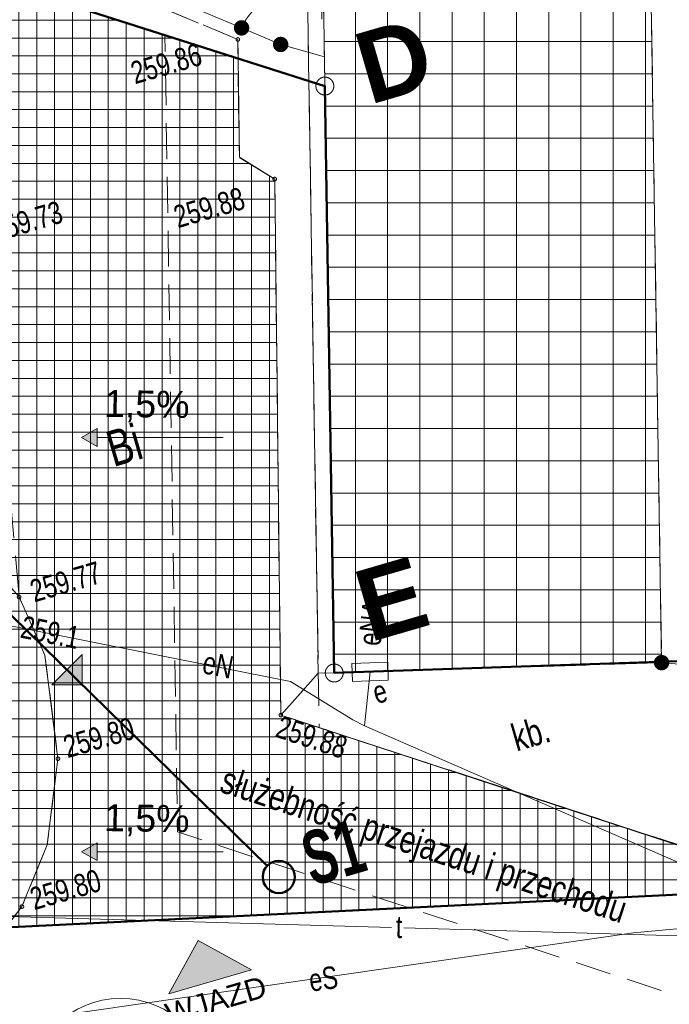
# Model space of a CAD drawing. Header units: millimetres. Extents: x -105537 to 2299296, y -162842 to 175608.
# Tile 21 of 42: x 50024 to 68171, y -16969 to 10511. Entities that reach past the tile are written whole.
import ezdxf
from ezdxf.enums import TextEntityAlignment as Align
from ezdxf.xclip import XClip

# ---------------------------------------------------------------- set-up
doc = ezdxf.new("R2010")
doc.units = ezdxf.units.MM
doc.header["$MEASUREMENT"] = 0
doc.header["$XCLIPFRAME"] = 0
for name, pattern in [('1', [1500, 1000, -500]), ('1053', [2000, 1500, -500]), ('1054', [2000, 1500, -500]), ('2218', [1000, 500, -500])]:
    doc.linetypes.add(name, pattern=pattern)
for name, color, linetype, lineweight in [('199-Z Wymiary i opisy_Nr_pióra__85', 7, 'Continuous', 13), ('A_INSTAL_ELEKTRYCZNE_Nr_pióra__7', 7, 'Continuous', 13), ('Nowe_01-PZT-WYPEŁNIENIA_Nr_pióra__18', 9, 'Continuous', 13), ('Nowe_02-PZT-OBIEKTY_Nr_pióra__1', 7, 'Continuous', 13), ('Nowe_02-PZT-OBIEKTY_Nr_pióra__223', 34, 'Continuous', 50), ('Nowe_199-Z Wymiary i opisy_Nr_pióra__1', 7, 'Continuous', 13), ('Nowe_199-Z Wymiary i opisy_Nr_pióra__203', 7, 'Continuous', 50), ('Nowe_199-Z Wymiary i opisy_Nr_pióra__46', 7, 'Continuous', 15), ('Nowe_A_TER_UZBROJENIE_Nr_pióra__223', 34, 'Continuous', 50), ('Nowe_A_TER_UZBROJENIE_Nr_pióra__7', 7, 'Continuous', 13), ('Nowe_A_WYM_SYTUACJA_Nr_pióra__1', 7, 'Continuous', 13), ('Nowe_A_WYM_SYTUACJA_Nr_pióra__45', 7, 'Continuous', 15), ('Nowe_A_WYM_SYTUACJA_Nr_pióra__85', 7, 'Continuous', 13), ('Wadowice Wałowa mdcp500_2_EGB_Budynek_Nr_pióra__7', 7, 'Continuous', 18), ('Wadowice Wałowa mdcp500_2_EGB_DzialkaEwidencyjna_Nr_pióra__3', 3, 'Continuous', 18), ('Wadowice Wałowa mdcp500_2_EGB_KonturUzytkuGruntowego_Nr_pióra__3', 3, 'Continuous', 18), ('Wadowice Wałowa mdcp500_2_EGB_PunktGraniczny_Nr_pióra__3', 3, 'Continuous', 18), ('Wadowice Wałowa mdcp500_2_GES_PrzewodElektroenergetyczny_Nr_pióra__1', 1, 'Continuous', 18), ('Wadowice Wałowa mdcp500_2_GES_PrzewodTelekomunikacyjny_Nr_pióra__30', 30, 'Continuous', 18), ('Wadowice Wałowa mdcp500_2_GES_Rzedna_Nr_pióra__1', 1, 'Continuous', 18), ('Wadowice Wałowa mdcp500_2_GES_UrzadzeniaSiecElektroenerge_Nr_pióra__1', 1, 'Continuous', 18), ('Wadowice Wałowa mdcp500_2_GES_UrzadzeniaTowarzyszczaceLin_Nr_pióra__7', 7, 'Continuous', 18), ('Wadowice Wałowa mdcp500_2_OT_Komunikacja_Nr_pióra__7', 7, 'Continuous', 18), ('Wadowice Wałowa mdcp500_2_OT_Ogrodzenia_Nr_pióra__7', 7, 'Continuous', 18), ('Wadowice Wałowa mdcp500_2_OT_Rzedna_Nr_pióra__7', 7, 'Continuous', 18), ('Wadowice Wałowa mdcp500_3_0_Nr_pióra__1', 7, 'Continuous', 13)]:
    doc.layers.add(name, color=color, linetype=linetype, lineweight=lineweight)
for name, color, linetype in [('A__!REF_RYSUNKI', 7, 'Continuous'), ('Nowe_02-PZT-OBIEKTY', 7, 'Continuous'), ('Nowe_199-Z Wymiary i opisy', 7, 'Continuous'), ('Nowe_A_WYM_SYTUACJA', 7, 'Continuous')]:
    doc.layers.add(name, color=color, linetype=linetype)
for name, color, linetype, lineweight, true_color in [('Nowe_01-PZT-WYPEŁNIENIA_Nr_pióra__243', 7, 'Continuous', 13, 0x797979), ('Nowe_01-PZT-WYPEŁNIENIA_Nr_pióra__249', 7, 'Continuous', 13, 0x595959), ('Nowe_01-PZT-WYPEŁNIENIA_Nr_pióra__97', 7, 'Continuous', 15, 0xff2828), ('Nowe_199-Z Wymiary i opisy_Nr_pióra__58', 7, 'Continuous', 20, 0xdf0000), ('Nowe_A_TER_GRANICA_Nr_pióra__221', 7, 'Continuous', 50, 0xbcc01d), ('Nowe_A_WYM_SYTUACJA_Nr_pióra__58', 7, 'Continuous', 20, 0xdf0000), ('Wadowice Wałowa mdcp500_2_sluzebnosc_Nr_pióra__28', 7, 'Continuous', 18, 0x260900)]:
    doc.layers.add(name, color=color, linetype=linetype, lineweight=lineweight, true_color=true_color)
doc.styles.add('STYL_AUTOMATYCZNY_1', font='arial.ttf', dxfattribs={"width": 0.65})
doc.styles.add('STYL_AUTOMATYCZNY_2', font='arial.ttf')
doc.styles.add('STYL_AUTOMATYCZNY_3', font='arial.ttf')
doc.styles.add('STYL_AUTOMATYCZNY_4', font='arial.ttf')
doc.styles.add('STYL_AUTOMATYCZNY_5', font='arial.ttf')
doc.styles.add('STYL_AUTOMATYCZNY_7', font='arial.ttf', dxfattribs={"width": 0.75})
doc.dimstyles.new('STYL_AUTOMATYCZNY__1', dxfattribs={"dimtxt": 1000, "dimasz": 570, "dimexe": 0.18, "dimexo": 0.0625, "dimgap": 0, "dimtad": 1, "dimlfac": 0.001, "dimzin": 0, "dimdsep": 46, "dimtxsty": 'STYL_AUTOMATYCZNY_5', "dimblk": 'ARROWHEAD_11', "dimblk1": 'ARROWHEAD_11', "dimblk2": 'ARROWHEAD_11', "dimcen": 0.09, "dimse1": 1, "dimse2": 1, "dimclrd": 7, "dimclre": 7, "dimclrt": 7, "dimadec": 0, "dimazin": 0, "dimtfac": 1, "dimtdec": 4, "dimtmove": 0, "dimatfit": 3, "dimfxl": 0, "dimtolj": 1, "dimtzin": 0, "dimarcsym": 0})
doc.dimstyles.new('STYL_AUTOMATYCZNY__5', dxfattribs={"dimtxt": 0.18, "dimasz": 912, "dimexe": 0.18, "dimexo": 0.0625, "dimgap": 0, "dimtad": 0, "dimtih": 1, "dimtoh": 1, "dimdec": 4, "dimzin": 0, "dimdsep": 46, "dimcen": 0.09, "dimadec": 0, "dimazin": 0, "dimtfac": 1, "dimtdec": 4, "dimtmove": 0, "dimatfit": 3, "dimldrblk": 'ARROWHEAD_5', "dimfxl": 0, "dimtolj": 1, "dimtzin": 0, "dimarcsym": 0})
picture_1 = doc.add_image_def('image1.tif', size_in_pixel=(6904, 2168))

# ---------------------------------------------------------------- blocks, each defined once
blk = doc.blocks.new('Rysunek_1_3', base_point=(73226, -6125))
at = {"layer": 'Wadowice Wałowa mdcp500_3_0_Nr_pióra__1', "color": 7, "lineweight": 13}
image = blk.add_image(picture_1, insert=(-79879, -3368), size_in_units=(292228, 91739), rotation=16.24147, dxfattribs=at)
image.set_boundary_path([(-0.5, -0.5), (6903.5, 2167.5)])
blk = doc.blocks.new('Symbol wejścia 27[15]_1', base_point=(54194, -16676))
at = {"layer": 'Nowe_199-Z Wymiary i opisy', "linetype": 'Continuous', "lineweight": 0, "true_color": 0x000000}
blk.add_hatch(color=18, dxfattribs=at).paths.add_polyline_path([(54194, -16676), (56498, -16005), (55011, -15189)])
at = {"layer": 'Nowe_199-Z Wymiary i opisy_Nr_pióra__1', "color": 7, "linetype": 'Continuous', "lineweight": 13}
for p, q in [((54194, -16676), (55011, -15189)), ((56498, -16005), (55011, -15189)), ((54194, -16676), (56498, -16005))]:
    blk.add_line(p, q, dxfattribs=at)
at = {"layer": 'Nowe_199-Z Wymiary i opisy_Nr_pióra__46', "color": 7, "lineweight": 15, "style": 'STYL_AUTOMATYCZNY_3'}
blk.add_attdef('txt', text='', height=600, rotation=16.2415, dxfattribs=at).set_placement((55505, -16856), align=Align.MIDDLE_CENTER)
blk = doc.blocks.new('Symbol wejścia 27[18]_1', base_point=(51774, -7204))
at = {"layer": 'Nowe_02-PZT-OBIEKTY_Nr_pióra__223', "linetype": 'Continuous', "lineweight": 50}
blk.add_hatch(color=34, dxfattribs=at).paths.add_polyline_path([(51774, -7204), (50922, -8049), (51771, -8053)])
at = {"layer": 'Nowe_02-PZT-OBIEKTY_Nr_pióra__1', "color": 7, "linetype": 'Continuous', "lineweight": 13}
for p, q in [((51774, -7204), (50922, -8049)), ((51774, -7204), (51771, -8053)), ((50922, -8049), (51771, -8053))]:
    blk.add_line(p, q, dxfattribs=at)
blk = doc.blocks.new('Linia_8_1', base_point=(51751, -1150))
at = {"layer": 'Nowe_199-Z Wymiary i opisy', "linetype": 'Continuous', "lineweight": 0, "true_color": 0x000000}
blk.add_hatch(color=18, dxfattribs=at).paths.add_polyline_path([(51751, -1150), (52184, -1400), (52184, -900)])
at = {"layer": 'Nowe_199-Z Wymiary i opisy_Nr_pióra__1', "color": 7, "linetype": 'Continuous', "lineweight": 13}
for p, q in [((51751, -1150), (52184, -900)), ((52184, -900), (52184, -1400)), ((51751, -1150), (52184, -1400)), ((52184, -1150), (55706, -1150))]:
    blk.add_line(p, q, dxfattribs=at)
blk = doc.blocks.new('Linia_9_1', base_point=(51751, -12710))
at = {"layer": 'Nowe_199-Z Wymiary i opisy', "linetype": 'Continuous', "lineweight": 0, "true_color": 0x000000}
blk.add_hatch(color=18, dxfattribs=at).paths.add_polyline_path([(51751, -12710), (52184, -12960), (52184, -12460)])
at = {"layer": 'Nowe_199-Z Wymiary i opisy_Nr_pióra__1', "color": 7, "linetype": 'Continuous', "lineweight": 13}
for p, q in [((51751, -12710), (52184, -12460)), ((52184, -12460), (52184, -12960)), ((51751, -12710), (52184, -12960)), ((52184, -12710), (55706, -12710))]:
    blk.add_line(p, q, dxfattribs=at)
blk = doc.blocks.new('*D66')
at = {"layer": 'Nowe_A_WYM_SYTUACJA_Nr_pióra__45', "linetype": 'Continuous', "lineweight": 15}
for points in [[(58306, 11085), (58318, 11027), (58350, 10979), (58399, 10946), (58456, 10935), (58513, 10946), (58562, 10979), (58595, 11027), (58606, 11085), (58595, 11142), (58562, 11191), (58513, 11223), (58456, 11235), (58399, 11223), (58350, 11191), (58318, 11142)], [(35979, 10613), (35990, 10556), (36023, 10507), (36072, 10475), (36129, 10463), (36186, 10475), (36235, 10507), (36268, 10556), (36279, 10613), (36268, 10671), (36235, 10719), (36186, 10752), (36129, 10763), (36072, 10752), (36023, 10719), (35990, 10671)]]:
    blk.add_hatch(color=7, dxfattribs=at).paths.add_polyline_path(points)
at = {"layer": 'Nowe_A_WYM_SYTUACJA_Nr_pióra__45', "color": 7, "linetype": 'Continuous', "lineweight": 15}
for centre in [(58456, 11085), (36129, 10613)]:
    blk.add_circle(centre, 150, dxfattribs=at)
at = {"layer": 'Nowe_A_WYM_SYTUACJA_Nr_pióra__85', "color": 7, "linetype": 'Continuous', "lineweight": 13}
for p, q in [((58444, 11647), (58453, 11235)), ((36117, 11176), (36126, 10763)), ((58306, 11082), (36279, 10616)), ((58756, 11091), (58606, 11088)), ((58459, 10935), (58468, 10522)), ((35979, 10610), (35829, 10607)), ((36132, 10463), (36141, 10051))]:
    blk.add_line(p, q, dxfattribs=at)
at = {"layer": 'Nowe_A_WYM_SYTUACJA_Nr_pióra__1', "color": 7, "lineweight": 13, "insert": (45573, 11013), "char_height": 1000, "attachment_point": 7, "rotation": 1.2099, "style": 'STYL_AUTOMATYCZNY_5'}
blk.add_mtext('\\A1;{\\pql;\\fArial|b1|i0|c238|p0;\\W1.000000;22,33}', dxfattribs=at)
blk = doc.blocks.new('ARROWHEAD_11')
at = {"color": 0, "linetype": 'Continuous', "lineweight": 0}
blk.add_line((0, 0), (-1, 0), dxfattribs=at)
at = {"color": 0, "linetype": 'Continuous', "lineweight": 0, "const_width": 0.25, "flags": 128}
blk.add_lwpolyline([(-0.125, 0, 1), (0.125, 0, 1)], format="xyb", close=True, dxfattribs=at)
blk = doc.blocks.new('*D68')
at = {"layer": 'Nowe_A_WYM_SYTUACJA_Nr_pióra__45', "linetype": 'Continuous', "lineweight": 15}
for points in [[(7947, 25023), (7958, 24965), (7991, 24917), (8040, 24884), (8097, 24873), (8154, 24884), (8203, 24917), (8236, 24965), (8247, 25023), (8236, 25080), (8203, 25129), (8154, 25161), (8097, 25173), (8040, 25161), (7991, 25129), (7958, 25080)], [(58112, 24937), (58124, 24879), (58156, 24831), (58205, 24798), (58262, 24787), (58319, 24798), (58368, 24831), (58401, 24879), (58412, 24937), (58401, 24994), (58368, 25043), (58319, 25075), (58262, 25087), (58205, 25075), (58156, 25043), (58124, 24994)]]:
    blk.add_hatch(color=7, dxfattribs=at).paths.add_polyline_path(points)
at = {"layer": 'Nowe_A_WYM_SYTUACJA_Nr_pióra__45', "color": 7, "linetype": 'Continuous', "lineweight": 15}
for centre in [(8097, 25023), (58262, 24937)]:
    blk.add_circle(centre, 150, dxfattribs=at)
at = {"layer": 'Nowe_A_WYM_SYTUACJA_Nr_pióra__85', "color": 7, "linetype": 'Continuous', "lineweight": 13}
for p, q in [((8097, 25173), (8098, 25585)), ((58262, 25087), (58263, 25499)), ((7797, 25023), (7947, 25023)), ((8247, 25023), (58112, 24937)), ((8096, 24460), (8097, 24873)), ((58261, 24374), (58262, 24787)), ((58412, 24936), (58562, 24936))]:
    blk.add_line(p, q, dxfattribs=at)
at = {"layer": 'Nowe_A_WYM_SYTUACJA_Nr_pióra__1', "color": 7, "lineweight": 13, "insert": (31464, 25183), "char_height": 1000, "attachment_point": 7, "rotation": 359.9015, "style": 'STYL_AUTOMATYCZNY_5'}
blk.add_mtext('\\A1;{\\pql;\\fArial|b1|i0|c238|p0;\\W1.000000;50,17}', dxfattribs=at)
blk = doc.blocks.new('ARROWHEAD_5')
at = {"linetype": 'Continuous', "lineweight": 0}
blk.add_hatch(color=0, dxfattribs=at).paths.add_polyline_path([(-1, 0.2679), (0, 0), (-1, -0.2679)])
at = {"color": 0, "linetype": 'Continuous', "lineweight": 0}
blk.add_line((0, 0), (-1, 0), dxfattribs=at)
blk = doc.blocks.new('Rysunek_4_2', base_point=(-5551989123, -7375062639))
at = {"layer": 'Wadowice Wałowa mdcp500_2_EGB_Budynek_Nr_pióra__7', "color": 7, "linetype": 'Continuous', "lineweight": 18, "flags": 128}
blk.add_lwpolyline([(57892, 49995), (67047, 50141), (67955, -7433), (58811, -7722)], close=True, dxfattribs=at)
at = {"layer": 'Wadowice Wałowa mdcp500_2_EGB_DzialkaEwidencyjna_Nr_pióra__3', "color": 3, "linetype": 'Continuous', "lineweight": 18, "flags": 128}
for points in [[(43714, 54936), (43847, 30884), (43932, 16826), (44561, 15989), (51814, 10790), (58549, 8659), (58811, -7722), (72003, -7275), (70906, 56556), (58333, 55237), (49377, 55055)], [(-7211, 18978), (-6905, -14680), (26261, -15975), (72069, -13723), (72003, -7275), (58811, -7722), (58549, 8659), (51814, 10790), (44561, 15989), (43932, 16826), (43847, 30884), (13284, 30177), (13400, 19233)], [(72353, -21598), (72069, -13723), (26261, -15975), (-6905, -14680), (-6866, -18678), (55554, -21138)]]:
    blk.add_lwpolyline(points, close=True, dxfattribs=at)
at = {"layer": 'Wadowice Wałowa mdcp500_2_EGB_KonturUzytkuGruntowego_Nr_pióra__3', "color": 3, "linetype": '2218', "lineweight": 18, "flags": 128}
for points in [[(51814, 10790), (58549, 8659)], [(58549, 8659), (58811, -7722)], [(58811, -7722), (72003, -7275)]]:
    blk.add_lwpolyline(points, dxfattribs=at)
at = {"layer": 'Wadowice Wałowa mdcp500_2_EGB_PunktGraniczny_Nr_pióra__3', "color": 3, "linetype": 'Continuous', "lineweight": 18}
for centre in [(58549, 8659), (58811, -7722)]:
    blk.add_circle(centre, 250, dxfattribs=at)
at = {"layer": 'Wadowice Wałowa mdcp500_2_GES_PrzewodElektroenergetyczny_Nr_pióra__1', "color": 1, "linetype": 'Continuous', "lineweight": 18, "flags": 128}
for points in [[(43781, -5934), (46159, -5835), (49961, -6446), (57590, -7963), (59328, -9030), (59657, -9194), (71871, -14510), (102085, -14645), (109871, -14685)], [(59657, -9194), (59812, -7691)], [(75139, -8423), (73209, -8735), (72854, -8839), (72761, -9199), (72870, -10324), (73132, -13976), (72916, -14414), (72374, -14593), (71200, -14601), (67173, -14973), (47440, -17815), (46012, -18168), (44292, -18305), (28764, -18027), (28367, -18163), (28268, -18505), (28377, -24097), (28302, -24629), (27887, -25063), (26120, -25255), (25110, -25362), (23034, -25279)]]:
    blk.add_lwpolyline(points, dxfattribs=at)
at = {"layer": 'Wadowice Wałowa mdcp500_2_GES_PrzewodTelekomunikacyjny_Nr_pióra__30', "color": 30, "linetype": 'Continuous', "lineweight": 18, "flags": 128}
for points in [[(60413, -14828), (46747, -14434), (46447, -14407), (45640, -14423)], [(119075, -15430), (73553, -15207), (60756, -14838)]]:
    blk.add_lwpolyline(points, dxfattribs=at)
at = {"layer": 'Wadowice Wałowa mdcp500_2_GES_UrzadzeniaSiecElektroenerge_Nr_pióra__1', "color": 1, "linetype": 'Continuous', "lineweight": 18, "flags": 128}
blk.add_lwpolyline([(59321, -7957), (60321, -7923), (60304, -7424), (59304, -7458)], close=True, dxfattribs=at)
at = {"layer": 'Wadowice Wałowa mdcp500_2_GES_UrzadzeniaTowarzyszczaceLin_Nr_pióra__7', "color": 7, "linetype": 'Continuous', "lineweight": 18, "flags": 128}
blk.add_lwpolyline([(26120, -25255), (27887, -25063), (28302, -24629), (28377, -24097), (28268, -18505), (28367, -18163), (28764, -18027), (44292, -18305), (46012, -18168), (47440, -17815), (67173, -14973), (71200, -14601), (72374, -14593), (72916, -14414), (73132, -13976), (72870, -10324), (72761, -9199), (72854, -8839), (73209, -8735)], dxfattribs=at)
at = {"layer": 'Wadowice Wałowa mdcp500_2_OT_Komunikacja_Nr_pióra__7', "color": 7, "linetype": '1054', "lineweight": 18, "flags": 128}
for points in [[(57149, 6064), (56160, 6671), (56118, 9961), (51387, 11936), (44301, 15059), (44269, 15383), (44222, 33670), (44317, 55227), (58299, 55248), (70887, 55301), (71342, 33394), (71640, 16066), (71900, -7815), (71960, -13672), (57320, -8896), (58365, -7727), (58811, -7722), (67955, -7433), (67047, 50141), (57892, 49995), (57446, 49989), (58365, -7727), (57320, -8896)], [(58811, -7722), (57892, 49995), (57446, 49989), (58365, -7727)], [(43705, -2238), (47056, -3230), (48717, -4142), (50006, -5600), (50729, -7222), (51093, -10116), (50792, -12516), (50087, -14242), (48950, -15740), (47118, -16888), (47185, -11432), (46242, -11414), (46140, -8809), (46103, -6466), (43790, -6536), (43754, -3838), (43718, -2786)]]:
    blk.add_lwpolyline(points, close=True, dxfattribs=at)
at = {"layer": 'Wadowice Wałowa mdcp500_2_OT_Komunikacja_Nr_pióra__7', "color": 7, "linetype": '1053', "lineweight": 18, "flags": 128}
blk.add_lwpolyline([(71960, -13672), (57320, -8896), (57149, 6064), (56160, 6671), (56118, 9961), (51387, 11936), (44301, 15059), (44269, 15383), (44009, 15453), (43752, 15264), (43714, 12638), (43742, 6678), (47437, 5651), (49147, 4357), (50006, -5600), (50729, -7222), (51093, -10116), (50792, -12516), (50087, -14242), (48950, -15740), (47118, -16888), (45080, -17971), (42823, -18483), (38141, -18680), (22236, -18356), (13453, -18206)], dxfattribs=at)
at = {"layer": 'Wadowice Wałowa mdcp500_2_OT_Komunikacja_Nr_pióra__7', "color": 7, "linetype": 'Continuous', "lineweight": 18, "flags": 128}
blk.add_lwpolyline([(43705, -2238), (47056, -3230), (48717, -4142), (50006, -5600), (50729, -7222), (51093, -10116), (50792, -12516), (50087, -14242), (48950, -15740), (47118, -16888)], dxfattribs=at)
at = {"layer": 'Wadowice Wałowa mdcp500_2_OT_Ogrodzenia_Nr_pióra__7', "color": 7, "linetype": 'Continuous', "lineweight": 18, "flags": 128}
for points in [[(56222, 10283), (51439, 12295)], [(57315, 9820), (56222, 10283)], [(57315, 9820), (58540, 9479)], [(67955, -7433), (71900, -7815)]]:
    blk.add_lwpolyline(points, dxfattribs=at)
at = {"layer": 'Wadowice Wałowa mdcp500_2_OT_Ogrodzenia_Nr_pióra__7', "color": 7, "linetype": 'Continuous', "lineweight": 18}
for centre, radius in [((56222, 10283), 200), ((56222, 10283), 200), ((56222, 10283), 180), ((56222, 10283), 180), ((56222, 10283), 160), ((56222, 10283), 160), ((56222, 10283), 140), ((56222, 10283), 140), ((56222, 10283), 120), ((56222, 10283), 120), ((56222, 10283), 100), ((56222, 10283), 100), ((56222, 10283), 80), ((56222, 10283), 80), ((56222, 10283), 60), ((56222, 10283), 60), ((56222, 10283), 40), ((56222, 10283), 40), ((56222, 10283), 20), ((56222, 10283), 20), ((57315, 9820), 200), ((57315, 9820), 180), ((57315, 9820), 160), ((57315, 9820), 140), ((57315, 9820), 120), ((57315, 9820), 100), ((57315, 9820), 80), ((57315, 9820), 60), ((57315, 9820), 40), ((57315, 9820), 20), ((67955, -7433), 200), ((67955, -7433), 180), ((67955, -7433), 160), ((67955, -7433), 140), ((67955, -7433), 120), ((67955, -7433), 100), ((67955, -7433), 80), ((67955, -7433), 60), ((67955, -7433), 40), ((67955, -7433), 20)]:
    blk.add_circle(centre, radius, dxfattribs=at)
blk.add_arc((57604, 9698), 1500, 93.7934, 157.0539, dxfattribs=at)
at = {"layer": 'Wadowice Wałowa mdcp500_2_OT_Rzedna_Nr_pióra__7', "color": 7, "linetype": 'Continuous', "lineweight": 18}
for centre in [(56118, 9961), (57149, 6064), (50006, -5600), (57320, -8896), (51093, -10116), (50087, -14242)]:
    blk.add_circle(centre, 50, dxfattribs=at)
at = {"layer": 'Wadowice Wałowa mdcp500_2_sluzebnosc_Nr_pióra__28', "color": 18, "linetype": '1', "lineweight": 18, "true_color": 0x260900, "flags": 128}
for points in [[(72222, -17983), (54435, -12159), (54081, 10073)], [(72069, -13723), (58389, -9244), (58102, 8800)]]:
    blk.add_lwpolyline(points, dxfattribs=at)
at = {"layer": 'Wadowice Wałowa mdcp500_2_EGB_KonturUzytkuGruntowego_Nr_pióra__3', "color": 3, "linetype": 'Continuous', "lineweight": 18, "insert": (52638, -1977), "char_height": 1000, "attachment_point": 7, "rotation": 16.2415, "style": 'STYL_AUTOMATYCZNY_7'}
blk.add_mtext('\\A1;{\\pql;\\fArial|b0|i0|c238|p0;\\W0.750000;Bi}', dxfattribs=at)
at = {"layer": 'Wadowice Wałowa mdcp500_2_GES_PrzewodElektroenergetyczny_Nr_pióra__1', "color": 1, "linetype": 'Continuous', "lineweight": 18, "char_height": 625, "attachment_point": 4, "style": 'STYL_AUTOMATYCZNY_7'}
for s, insert, rotation in [('\\A1;{\\pql;\\fArial|b0|i0|c238|p0;\\W0.750000;eNA}', (59793, -6951), 84.0882), ('\\A1;{\\pql;\\fArial|b0|i0|c238|p0;\\W0.750000;eN}', (55154, -7419), 348.754), ('\\A1;{\\pql;\\fArial|b0|i0|c238|p0;\\W0.750000;eS}', (58111, -16312), 7.8132)]:
    blk.add_mtext(s, dxfattribs=dict(at, insert=insert, rotation=rotation))
at = {"layer": 'Wadowice Wałowa mdcp500_2_GES_PrzewodTelekomunikacyjny_Nr_pióra__30', "color": 30, "linetype": 'Continuous', "lineweight": 18, "insert": (60532, -14806), "char_height": 625, "attachment_point": 4, "rotation": 358.3033, "style": 'STYL_AUTOMATYCZNY_7'}
blk.add_mtext('\\A1;{\\pql;\\fArial|b0|i0|c238|p0;\\W0.750000;t}', dxfattribs=at)
at = {"layer": 'Wadowice Wałowa mdcp500_2_GES_Rzedna_Nr_pióra__1', "color": 1, "linetype": 'Continuous', "lineweight": 18, "insert": (50074, -6427), "char_height": 625, "attachment_point": 4, "rotation": 348.5244, "style": 'STYL_AUTOMATYCZNY_7'}
blk.add_mtext('\\A1;{\\pql;\\fArial|b0|i0|c238|p0;\\W0.750000;259.1}', dxfattribs=at)
at = {"layer": 'Wadowice Wałowa mdcp500_2_GES_UrzadzeniaSiecElektroenerge_Nr_pióra__1', "color": 1, "linetype": 'Continuous', "lineweight": 18, "insert": (59821, -7993), "char_height": 625, "attachment_point": 1, "rotation": 16.2415, "style": 'STYL_AUTOMATYCZNY_7'}
blk.add_mtext('\\A1;{\\pql;\\fArial|b0|i0|c238|p0;\\W0.750000;e}', dxfattribs=at)
at = {"layer": 'Wadowice Wałowa mdcp500_2_OT_Komunikacja_Nr_pióra__7', "color": 7, "linetype": 'Continuous', "lineweight": 18, "insert": (63904, -9924), "char_height": 750, "attachment_point": 7, "rotation": 16.2415, "style": 'STYL_AUTOMATYCZNY_7'}
blk.add_mtext('\\A1;{\\pql;\\fArial|b0|i0|c238|p0;\\W0.750000;kb.}', dxfattribs=at)
at = {"layer": 'Wadowice Wałowa mdcp500_2_OT_Rzedna_Nr_pióra__7', "color": 7, "linetype": 'Continuous', "lineweight": 18, "char_height": 625, "attachment_point": 7, "style": 'STYL_AUTOMATYCZNY_7'}
for s, insert, rotation in [('\\A1;{\\pql;\\fArial|b0|i0|c238|p0;\\W0.750000;259.86}', (53246, 8699), 16.2415), ('\\A1;{\\pql;\\fArial|b0|i0|c238|p0;\\W0.750000;259.88}', (54445, 4681), 16.2415), ('\\A1;{\\pql;\\fArial|b0|i0|c238|p0;\\W0.750000;259.73}', (49357, 4300), 16.2415), ('\\A1;{\\pql;\\fArial|b0|i0|c238|p0;\\W0.750000;259.77}', (50435, -5763), 16.2415), ('\\A1;{\\pql;\\fArial|b0|i0|c238|p0;\\W0.750000;259.80}', (51364, -10110), 16.2415), ('\\A1;{\\pql;\\fArial|b0|i0|c238|p0;\\W0.750000;259.88}', (57130, -9500), 341.654), ('\\A1;{\\pql;\\fArial|b0|i0|c238|p0;\\W0.750000;259.80}', (50432, -14354), 16.2415)]:
    blk.add_mtext(s, dxfattribs=dict(at, insert=insert, rotation=rotation))
at = {"layer": 'Wadowice Wałowa mdcp500_2_sluzebnosc_Nr_pióra__28', "color": 18, "linetype": 'Continuous', "lineweight": 18, "true_color": 0x260900, "insert": (55508, -11243), "char_height": 750, "attachment_point": 7, "rotation": 341.8712, "style": 'STYL_AUTOMATYCZNY_7'}
blk.add_mtext('\\A1;{\\pql;\\fArial|b0|i0|c238|p0;\\W0.750000;służebność przejazdu i przechodu}', dxfattribs=at)

msp = doc.modelspace()

# ---------------------------------------------------------------- hatches: boundary and pattern name
at = {"layer": 'Nowe_01-PZT-WYPEŁNIENIA_Nr_pióra__18', "linetype": 'Continuous', "lineweight": 13}
h = msp.add_hatch(dxfattribs=at)
h.set_pattern_fill('Siatka_50x50_0001', color=9, style=0, pattern_type=2)
h.set_pattern_definition([(0, (0, 0), (0, 500), []), (90, (0, 0), (-500, 0), [])])
h.paths.add_polyline_path([(0, 0), (60.278, -18023.128), (10582.083, -18248.432), (10674.557, -18162.087), (19126.1, -18302.871), (38141.245, -18730.235), (44270.379, -18421.975), (44272.183, -15089.744), (72068.868, -13723.331), (57320.046, -8895.707), (57149.339, 6063.549), (56159.937, 6671.073), (56124.967, 9428.206), (51798.798, 10801.337), (48345.188, 13276.629), (44300.68, 15058.952), (44218.786, 15382.962), (44250.893, 16401.486), (43931.658, 16826.273), (43917.104, 19233.058), (13400.043, 19233.058), (13444.763, 15000), (36500, 15000), (36500, 0)])
h.paths.add_polyline_path([(43736.422, -3838.389), (43704.623, -2238.054), (43714.982, -821.629), (43815.663, -8840.491), (43873.089, -13042.11)], flags=0)
at = {"layer": 'Nowe_01-PZT-WYPEŁNIENIA_Nr_pióra__97', "linetype": 'Continuous', "lineweight": 15, "true_color": 0xff2828}
h = msp.add_hatch(dxfattribs=at)
h.set_pattern_fill('Siatka_90x90_0001', color=20, style=0, pattern_type=2)
h.set_pattern_definition([(0, (0, 0), (0, 900), []), (90, (0, 0), (-900, 0), [])])
h.paths.add_polyline_path([(57892.107, 49994.509), (58811.23, -7721.795), (67955.325, -7432.786), (67046.555, 50140.715)])

# ---------------------------------------------------------------- linework, layer by layer
at = {"layer": 'Nowe_01-PZT-WYPEŁNIENIA_Nr_pióra__243', "color": 8, "linetype": 'Continuous', "lineweight": 13, "true_color": 0x797979, "flags": 128}
msp.add_lwpolyline([(57892.107, 49994.509), (58811.23, -7721.795), (67955.325, -7432.786), (67046.555, 50140.715)], close=True, dxfattribs=at)
at = {"layer": 'Nowe_01-PZT-WYPEŁNIENIA_Nr_pióra__249', "color": 251, "linetype": 'Continuous', "lineweight": 13, "true_color": 0x595959, "flags": 128}
msp.add_lwpolyline([(0, 0), (60.278, -18023.128), (10582.083, -18248.432), (10674.557, -18162.087), (19126.1, -18302.871), (38141.245, -18730.235), (44270.379, -18421.975), (44272.183, -15089.744), (72068.868, -13723.331), (57320.046, -8895.707), (57149.339, 6063.549), (56159.937, 6671.073), (56124.967, 9428.206), (51798.798, 10801.337), (48345.188, 13276.629), (44300.68, 15058.952), (44218.786, 15382.962), (44250.893, 16401.486), (43931.658, 16826.273), (43917.104, 19233.058), (13400.043, 19233.058), (13444.763, 15000), (36500, 15000), (36500, 0)], close=True, dxfattribs=at)
at = {"layer": 'Nowe_A_TER_GRANICA_Nr_pióra__221', "color": 52, "linetype": 'Continuous', "lineweight": 50, "true_color": 0xbcc01d}
msp.add_lwpolyline([(-7211.241, 18978.2), (-6905.449, -14679.502), (26260.529, -15975.15), (44272.183, -15089.744), (72068.868, -13723.331), (72002.577, -7274.509), (58811.23, -7721.795), (58549.387, 8658.691), (51798.798, 10801.337), (44560.984, 15988.867), (43931.658, 16826.273), (43846.655, 30883.501), (13284.423, 30177.497)], dxfattribs=at)
at = {"layer": 'Nowe_A_TER_UZBROJENIE_Nr_pióra__223', "color": 34, "linetype": 'Continuous', "lineweight": 50}
msp.add_line((56940.069, -13100.099), (46600.97, -3005.391), dxfattribs=at)
msp.add_circle((57262.049, -13414.469), 450, dxfattribs=at)
at = {"layer": 'Nowe_A_WYM_SYTUACJA_Nr_pióra__58', "color": 12, "linetype": 'Continuous', "lineweight": 20, "true_color": 0xdf0000}
msp.add_circle((52841.84, -19331.007), 2526.654, dxfattribs=at)

# ---------------------------------------------------------------- block references
at = {"layer": 'A__!REF_RYSUNKI', "color": 7, "linetype": 'Continuous', "lineweight": 13}
ref = msp.add_blockref('Rysunek_1_3', (73225.66, -6125.131), dxfattribs=at)
XClip(ref).set_block_clipping_path([(-93517.5507872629, 43450.1606019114), (110816.6640264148, 102975.132325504), (124455.4531805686, 56156.6090716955), (200686.4574784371, 78363.6015689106), (175028.2618212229, 166441.7158685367), (-105536.9572903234, 84709.7516477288)])
ref = msp.add_blockref('Rysunek_4_2', (-5551989123.249, -7375062639.407), dxfattribs=at)
XClip(ref).set_block_clipping_path([(-61241.4531575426, -107607.1502755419), (18474.2309784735, -84385.0293576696), (39659.2429552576, -157107.8322890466), (251319.9927157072, -95448.5543467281), (195865.5394707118, 94912.5971797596), (119370.7429366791, 72628.7588867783), (110592.302622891, 102762.9304267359), (-104289.334739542, 40165.3698595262)])
at = {"layer": 'Nowe_02-PZT-OBIEKTY', "color": 7, "linetype": 'Continuous', "lineweight": 13}
msp.add_blockref('Symbol wejścia 27[18]_1', (51774.09, -7204.224), dxfattribs=at)
at = {"layer": 'Nowe_199-Z Wymiary i opisy', "color": 7, "linetype": 'Continuous', "lineweight": 13}
for name, p in [('Linia_8_1', (51751.325, -1150.096)), ('Linia_9_1', (51751.325, -12710.272))]:
    msp.add_blockref(name, p, dxfattribs=at)
msp.add_blockref('Symbol wejścia 27[15]_1', (54194.24, -16676.296), dxfattribs=at).add_auto_attribs({'txt': 'WJAZD'})

# ---------------------------------------------------------------- texts
at = {"layer": 'A_INSTAL_ELEKTRYCZNE_Nr_pióra__7', "color": 7, "linetype": 'Continuous', "lineweight": 13, "insert": (50274.93, -6877.801), "char_height": 600, "attachment_point": 7, "style": 'STYL_AUTOMATYCZNY_2'}
msp.add_mtext('\\A1;{\\pql;\\fArial|b1|i0|c238|p0;\\W1.000000; }', dxfattribs=at)
at = {"layer": 'Nowe_199-Z Wymiary i opisy_Nr_pióra__203', "color": 7, "linetype": 'Continuous', "lineweight": 50, "char_height": 2000, "attachment_point": 2, "rotation": 16.2414656, "style": 'STYL_AUTOMATYCZNY_5'}
for s, insert in [('\\A1;{\\pqc;\\fArial|b1|i0|c238|p0;\\W1.000000;D}', (60201.082, 10332.408)), ('\\A1;{\\pqc;\\fArial|b1|i0|c238|p0;\\W1.000000;E}', (60128.672, -4690.972))]:
    msp.add_mtext(s, dxfattribs=dict(at, insert=insert))
at = {"layer": 'Nowe_199-Z Wymiary i opisy_Nr_pióra__58', "color": 12, "linetype": 'Continuous', "lineweight": 20, "true_color": 0xdf0000, "char_height": 750, "attachment_point": 2, "rotation": 359.2303005, "style": 'STYL_AUTOMATYCZNY_4'}
for insert in [(53580.124, 160.112), (53580.124, -11400.064)]:
    msp.add_mtext('\\A1;{\\pqc;\\fArial|b0|i0|c238|p0;\\W1.000000;1,5\\fArial|b0|i0|c238|p0;\\W1.000000;%}', dxfattribs=dict(at, insert=insert))
at = {"layer": 'Nowe_A_TER_UZBROJENIE_Nr_pióra__7', "color": 7, "linetype": 'Continuous', "lineweight": 13, "insert": (58200.517, -13702.018), "char_height": 1500, "attachment_point": 7, "rotation": 16.2414656, "style": 'STYL_AUTOMATYCZNY_1'}
msp.add_mtext('\\A1;{\\pql;\\fArial|b1|i0|c238|p0;\\W0.650000;S1}', dxfattribs=at)

# ---------------------------------------------------------------- dimensions: what is measured, and where the dimension line sits
at = {"layer": 'Nowe_A_WYM_SYTUACJA', "color": 7, "linetype": 'Continuous', "lineweight": 13}
for base, p1, p2, angle, picture, middle, turn in [((58262.085, 24936.63), (8028.832, -14633.359), (58264.916, 26583.963), 359.9015489, '*D68', (33139.867, 25679.799), 359.9015489), ((36129.015, 10613.314), (58680.309, 468.448), (36350, 150), 181.209907, '*D66', (47236.916, 11548.069), 1.209907)]:
    dim = msp.add_linear_dim(base=base, p1=p1, p2=p2, angle=angle, dimstyle='STYL_AUTOMATYCZNY__1', dxfattribs=at)
    dim.commit()
    dim.dimension.update_dxf_attribs({"geometry": picture, "text_midpoint": middle, "dimtype": 160, "text_rotation": turn})

# ---------------------------------------------------------------- leaders
at = {"layer": '199-Z Wymiary i opisy_Nr_pióra__85', "color": 7, "linetype": 'Continuous', "lineweight": 13, "annotation_type": 0, "has_hookline": 1, "hookline_direction": 0, "text_width": 9928.571}
msp.add_leader([(41392.6, -12793.994), (44698.774, -22816.178), (45551.691, -22711.658)], dimstyle='STYL_AUTOMATYCZNY__5', dxfattribs=at)

doc.saveas('drawing.dxf')
